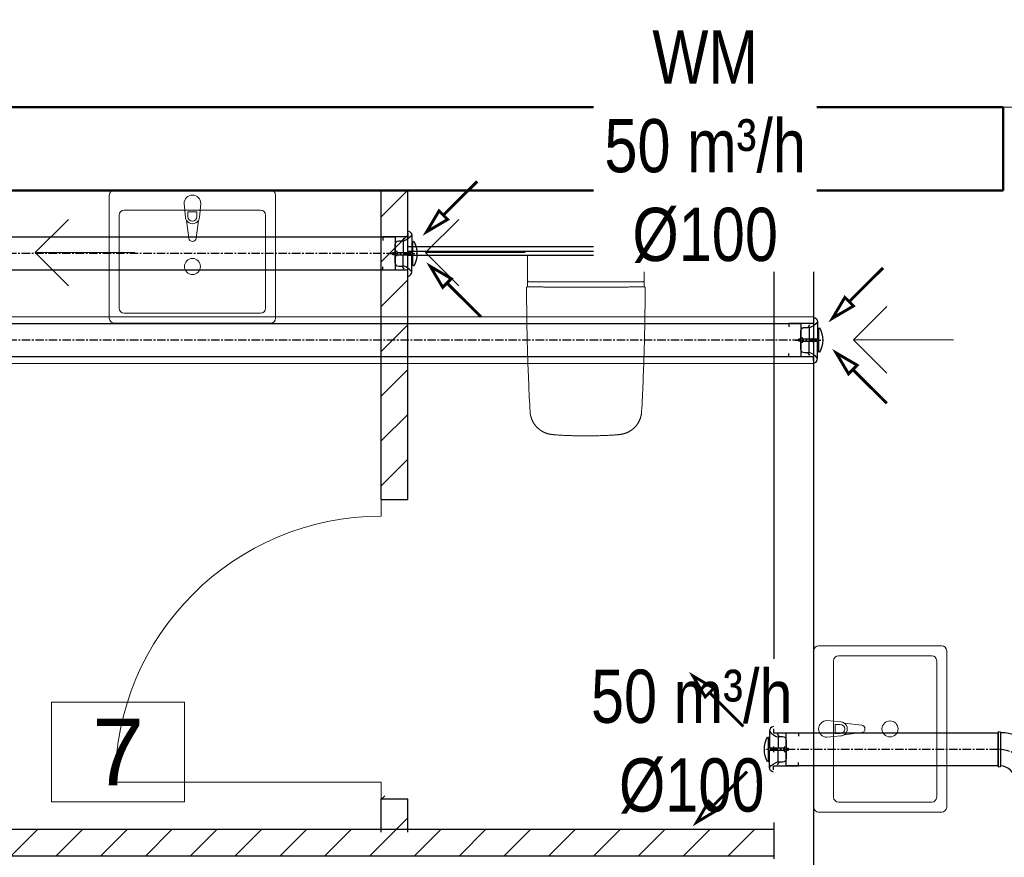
# Model space of a CAD drawing. Header units: millimetres. Extents: x 168402 to 202341, y 205146 to 229271.
# Tile 6 of 56: x 174425 to 174721, y 206334 to 206585. Entities that reach past the tile are written whole.
import ezdxf
from ezdxf.enums import TextEntityAlignment as Align
from ezdxf.lldxf.tags import DXFTag

# ---------------------------------------------------------------- set-up
doc = ezdxf.new("R2010")
doc.units = ezdxf.units.MM
doc.linetypes.add('CENTER', pattern=[10.16, 6.35, -1.27, 1.27, -1.27])
doc.layers.get('0').update_dxf_attribs({"lineweight": 0})
for name, color, linetype, lineweight in [('IS_nawiew', 92, 'Continuous', 30), ('kreskowanie', 9, 'Continuous', 5), ('linia - gruba - projektowana', 170, 'Continuous', 50), ('LINIA CIENKA', 7, 'Continuous', 13), ('LINIA GRUBA', 7, 'Continuous', 30), ('OPISY', 251, 'Continuous', 9), ('WOD-KAN', 170, 'Continuous', 9), ('ŚCIANA G-K', 124, 'Continuous', 25)]:
    doc.layers.add(name, color=color, linetype=linetype, lineweight=lineweight)
for name, color, linetype in [('WEN_NAW1_ATRYBUT', 6, 'Continuous'), ('WEN_NAW1_OSIE', 250, 'CENTER'), ('WEN_NAW1_ZLICZAC', 150, 'Continuous'), ('WEN_WYW_ATRYBUT', 6, 'Continuous'), ('WEN_WYW_OSIE', 252, 'CENTER'), ('WEN_WYW_ZLICZAC', 1, 'Continuous')]:
    doc.layers.add(name, color=color, linetype=linetype)
doc.styles.add('simplex', font='arial.ttf')
doc.styles.add('STYL_WENTYLE', font='arial.ttf', dxfattribs={"width": 0.8})
tags = doc.linetypes.add('DASH', pattern=[15, 10, -5]).pattern_tags.tags
tags[6:7] = [DXFTag(74, 4), DXFTag(75, 0), DXFTag(340, '0'), DXFTag(46, 0.0), DXFTag(50, 0.0), DXFTag(44, 0.0), DXFTag(45, 0.0)]
tags[4:5] = [DXFTag(74, 4), DXFTag(75, 0), DXFTag(340, '0'), DXFTag(46, 0.0), DXFTag(50, 0.0), DXFTag(44, 0.0), DXFTag(45, 0.0)]

# ---------------------------------------------------------------- blocks, each defined once
blk = doc.blocks.new('KURML-100-C_11')
at = {"ltscale": 4}
for p, q in [((-3.425, 32.195), (-3.425, -15.6)), ((3.425, 32.195), (3.425, -15.6)), ((-36.99, 13.7), (-3.425, 13.7)), ((36.99, 13.7), (3.425, 13.7)), ((-54.8, -12), (-3.425, -12)), ((54.8, -12), (3.425, -12))]:
    blk.add_line(p, q, dxfattribs=at)
for points in [[(-61.65, 0), (-50, 0), (-50, 75), (-39.73, 75)], [(61.65, 0), (50, 0), (50, 75), (39.73, 75)], [(-6.165, 38.36), (-6.165, 32.195), (6.165, 32.195), (6.165, 38.36)], [(-3.425, 38.36), (-3.425, 44.525), (3.425, 44.525), (3.425, 38.36)]]:
    blk.add_lwpolyline(points, dxfattribs=at)
for points in [[(-46.58, 10.96), (-38.36, 16.44), (-38.36, 27.4, -0.41421356), (-27.4, 38.36), (27.4, 38.36, -0.41421356), (38.36, 27.4), (38.36, 16.44), (46.58, 10.96)], [(-68.5, 0, 0.35032231), (-54.8, -12, 0.1391301), (-36.99, 13.7, 0.1391301)], [(68.5, 0, -0.35032231), (54.8, -12, -0.1391301), (36.99, 13.7, -0.1391301)]]:
    blk.add_lwpolyline(points, format="xyb", dxfattribs=at)
blk.add_lwpolyline([(-34.25, -15.6), (34.25, -15.6), (37.675, -17.81, -0.25454545), (-37.675, -17.81)], format="xyb", close=True, dxfattribs=at)
for p in [(0, 0), (0, -27.4)]:
    blk.add_point(p, dxfattribs=at)
at = {"layer": 'WEN_WYW_OSIE', "ltscale": 4}
for p, q in [((0, 54.8), (0, -27.4)), ((-8.4, 0), (8.4, 0))]:
    blk.add_line(p, q, dxfattribs=at)
at = {"layer": 'WEN_WYW_ATRYBUT', "ltscale": 4, "style": 'STYL_WENTYLE', "width": 0.8, "flags": 8}
blk.add_attdef('WENTYLE', text='', height=50, dxfattribs=at).set_placement((0, 0), align=Align.BOTTOM_LEFT)
blk = doc.blocks.new('SR-100CWYW_2391-6400000011_14')
at = {"ltscale": 4}
blk.add_lwpolyline([(0, -50), (0, 50), (2391.64, 50), (2391.64, -50)], close=True, dxfattribs=at)
for p in [(0, 0), (2391.64, 0)]:
    blk.add_point(p, dxfattribs=at)
at = {"layer": 'WEN_WYW_OSIE', "ltscale": 4}
blk.add_line((0, 0), (2391.64, 0), dxfattribs=at)
at = {"layer": 'WEN_WYW_ATRYBUT', "ltscale": 4, "style": 'STYL_WENTYLE', "width": 0.8, "flags": 8}
blk.add_attdef('WENTYLE', text='', height=50, dxfattribs=at).set_placement((1195.82, 0), align=Align.BOTTOM_LEFT)
at = {"layer": 'WEN_WYW_OSIE', "ltscale": 4, "style": 'STYL_WENTYLE', "width": 0.8, "flags": 8}
blk.add_attdef('FI_KANALU', text='', height=40, dxfattribs=at).set_placement((1195.82, 100), align=Align.MIDDLE_CENTER)
blk = doc.blocks.new('SR-100CWYW_1171-6400013265_14')
at = {"ltscale": 4}
blk.add_lwpolyline([(0, -50), (0, 50), (1171.6, 50), (1171.6, -50)], close=True, dxfattribs=at)
for p in [(0, 0), (1171.6, 0)]:
    blk.add_point(p, dxfattribs=at)
at = {"layer": 'WEN_WYW_OSIE', "ltscale": 4}
blk.add_line((0, 0), (1171.6, 0), dxfattribs=at)
at = {"layer": 'WEN_WYW_ATRYBUT', "ltscale": 4, "style": 'STYL_WENTYLE', "width": 0.8, "flags": 8}
blk.add_attdef('WENTYLE', text='', height=50, dxfattribs=at).set_placement((585.8, 0), align=Align.BOTTOM_LEFT)
at = {"layer": 'WEN_WYW_OSIE', "ltscale": 4, "style": 'STYL_WENTYLE', "width": 0.8, "flags": 8}
blk.add_attdef('FI_KANALU', text='', height=40, dxfattribs=at).set_placement((585.8, 100), align=Align.MIDDLE_CENTER)
blk = doc.blocks.new('B10090CNW1_23')
at = {"ltscale": 4}
for points in [[(-100, -50), (-100, 50, -1), (-93, 50), (-93, -50, -1)], [(-50, -100), (50, -100, 1), (50, -93), (-50, -93, 1)]]:
    blk.add_lwpolyline(points, format="xyb", close=True, dxfattribs=at)
for radius in [143, 43]:
    blk.add_arc((-93, -93), radius, 0, 90, dxfattribs=at)
for p in [(-100, 0), (0, -100)]:
    blk.add_point(p, dxfattribs=at)
at = {"layer": 'WEN_NAW1_OSIE', "ltscale": 4}
blk.add_arc((-100, -100), 100, 0, 90, dxfattribs=at)
at = {"layer": 'WEN_NAW1_ATRYBUT', "ltscale": 4, "style": 'STYL_WENTYLE', "width": 0.8, "flags": 8}
blk.add_attdef('WENTYLE', text='', height=50, dxfattribs=at).set_placement((-50, -100), align=Align.BOTTOM_LEFT)
blk = doc.blocks.new('SR-100CNW1_636-8822093637_14')
at = {"ltscale": 4}
blk.add_lwpolyline([(0, -50), (0, 50), (636.9, 50), (636.9, -50)], close=True, dxfattribs=at)
for p in [(0, 0), (636.9, 0)]:
    blk.add_point(p, dxfattribs=at)
at = {"layer": 'WEN_NAW1_OSIE', "ltscale": 4}
blk.add_line((0, 0), (636.9, 0), dxfattribs=at)
at = {"layer": 'WEN_NAW1_ATRYBUT', "ltscale": 4, "style": 'STYL_WENTYLE', "width": 0.8, "flags": 8}
blk.add_attdef('WENTYLE', text='', height=50, dxfattribs=at).set_placement((318.4, 0), align=Align.BOTTOM_LEFT)
at = {"layer": 'WEN_NAW1_OSIE', "ltscale": 4, "style": 'STYL_WENTYLE', "width": 0.8, "flags": 8}
blk.add_attdef('FI_KANALU', text='', height=40, dxfattribs=at).set_placement((318.4, 100), align=Align.MIDDLE_CENTER)
blk = doc.blocks.new('G$C2A3AD980')
at = {"layer": 'kreskowanie'}
h = blk.add_hatch(dxfattribs=at)
h.set_pattern_fill('ANSI31', color=252, scale=3)
h.set_pattern_definition([(45, (-194529.262, -220674.9365), (-6.7351921, 6.7351921), [])])
h.paths.add_polyline_path([(1262.03, 908), (1289.03, 908), (1289.03, 916), (1262.03, 916)])
h.paths.add_polyline_path([(1521, 908), (1521, 916), (1289.03, 916), (1289.03, 908)])
h.paths.add_polyline_path([(1403, 926), (1403, 916), (1411, 916), (1411, 926)])
h.paths.add_polyline_path([(1403, 1016), (1411, 1016), (1411, 1108.91), (1403, 1108.91)])
at = {"layer": 'linia - gruba - projektowana', "color": 252}
for p, q in [((1265, 1133), (1590, 1133)), ((1290, 1108), (1590, 1108))]:
    blk.add_line(p, q, dxfattribs=at)
blk.add_lwpolyline([(1590, 1108), (1590, 1133)], dxfattribs=at)
at = {"layer": 'LINIA CIENKA', "color": 252}
for p, q in [((1590, 1133), (1595, 1133)), ((1308.97, 1099.3), (1298.97, 1089.3)), ((1426.3, 1099.3), (1416.3, 1089.3)), ((1298.97, 1089.3), (1328.97, 1089.3)), ((1308.97, 1079.3), (1298.97, 1089.3)), ((1416.3, 1089.3), (1446.3, 1089.3)), ((1426.3, 1079.3), (1416.3, 1089.3)), ((1555.03, 1073.09), (1545.03, 1063.09)), ((1411, 1070), (1403, 1070)), ((1545.03, 1063.09), (1575.03, 1063.09)), ((1555.03, 1053.09), (1545.03, 1063.09)), ((1411, 1056), (1403, 1056)), ((1403, 1015.09), (1403, 1010.09)), ((1403, 930.09), (1323, 930.09)), ((1403, 925.09), (1403, 930.09))]:
    blk.add_line(p, q, dxfattribs=at)
at = {"layer": 'LINIA CIENKA', "color": 252, "linetype": 'DASH'}
for p, q in [((1533, 1070), (1263, 1070)), ((1533, 1056), (1263, 1056))]:
    blk.add_line(p, q, dxfattribs=at)
at = {"layer": 'LINIA CIENKA', "color": 252}
blk.add_arc((1403, 930.09), 80, 90, 180, dxfattribs=at)
at = {"layer": 'LINIA GRUBA', "color": 252}
for p, q in [((1403, 1015.09), (1403, 1108.09)), ((1411, 1015.09), (1411, 1108)), ((1521, 1108), (1521, 907.09)), ((1533, 1108), (1533, 748)), ((1403, 1015.09), (1411, 1015.09)), ((1403, 915.09), (1403, 925.09)), ((1403, 925.09), (1411, 925.09)), ((1411, 915.09), (1411, 925.09)), ((1263, 916), (1521, 916)), ((1263, 908), (1521, 908))]:
    blk.add_line(p, q, dxfattribs=at)
at = {"layer": 'OPISY', "color": 252}
blk.add_lwpolyline([(1303.9, 954.18), (1303.9, 924.18), (1343.9, 924.18), (1343.9, 954.18)], close=True, dxfattribs=at)
at = {"layer": 'WOD-KAN', "color": 3, "linetype": 'Continuous', "lineweight": 13}
for p, q in [((1369.76, 1108.09), (1322.76, 1108.09)), ((1321.26, 1106.59), (1321.26, 1069.59)), ((1344.16, 1099.9), (1343.76, 1104.09)), ((1348.76, 1104.09), (1348.36, 1099.9)), ((1371.26, 1069.59), (1371.26, 1106.59)), ((1366.76, 1102.09), (1325.76, 1102.09)), ((1344.9, 1101.6), (1344.9, 1100.11)), ((1347.62, 1101.6), (1344.9, 1101.6)), ((1347.62, 1100.11), (1347.62, 1101.6)), ((1324.26, 1100.59), (1324.26, 1072.59)), ((1345.15, 1093.65), (1344.48, 1098.94)), ((1348.03, 1098.94), (1347.37, 1093.65)), ((1368.26, 1072.59), (1368.26, 1100.59)), ((1325.76, 1071.09), (1366.76, 1071.09)), ((1322.76, 1068.09), (1369.76, 1068.09)), ((1571.5, 971.14), (1534.5, 971.14)), ((1533, 969.64), (1533, 922.64)), ((1568.5, 968.14), (1540.5, 968.14)), ((1573, 922.64), (1573, 969.64)), ((1539, 966.64), (1539, 925.64)), ((1570, 925.64), (1570, 966.64)), ((1537, 948.64), (1541.2, 948.24)), ((1540.98, 947.5), (1539.49, 947.5)), ((1539.49, 947.5), (1539.49, 944.78)), ((1542.15, 947.91), (1547.44, 947.25)), ((1539.49, 944.78), (1540.98, 944.78)), ((1547.44, 945.03), (1542.15, 944.36)), ((1541.2, 944.04), (1537, 943.64)), ((1540.5, 924.14), (1568.5, 924.14)), ((1534.5, 921.14), (1571.5, 921.14))]:
    blk.add_line(p, q, dxfattribs=at)
at = {"layer": 'WOD-KAN', "color": 3}
for p, q in [((1447.02, 1087), (1447.01, 1085.48)), ((1447.03, 1088.52), (1447.02, 1087)), ((1447.08, 1088.52), (1447.03, 1088.52)), ((1447.77, 1088.52), (1447.07, 1088.52)), ((1447.17, 1088.52), (1447.08, 1088.52)), ((1447.38, 1088.52), (1447.17, 1088.52)), ((1447.54, 1088.52), (1447.38, 1088.52)), ((1447.63, 1088.52), (1447.54, 1088.52)), ((1449.68, 1088.52), (1447.77, 1088.52)), ((1481.28, 1088.52), (1449.68, 1088.52)), ((1481.99, 1088.52), (1481.28, 1088.52)), ((1481.43, 1088.52), (1482.02, 1088.52)), ((1482.02, 1088.52), (1482.04, 1087)), ((1482.04, 1087), (1482.04, 1085.48)), ((1447.01, 1085.48), (1447, 1083.96)), ((1447, 1083.96), (1447, 1082.44)), ((1482.04, 1085.48), (1482.05, 1083.96)), ((1482.05, 1083.96), (1482.05, 1082.44)), ((1447, 1082.44), (1447, 1080.92)), ((1447, 1080.81), (1447, 1080.91)), ((1447, 1080.91), (1447, 1080.87)), ((1447, 1080.87), (1447.01, 1080.84)), ((1447, 1080.7), (1447, 1080.81)), ((1447, 1080.46), (1447, 1080.7)), ((1447, 1080.33), (1447, 1080.46)), ((1447.01, 1080.84), (1447.02, 1080.8)), ((1447.02, 1080.8), (1447.04, 1080.77)), ((1447.04, 1080.77), (1447.06, 1080.73)), ((1447.06, 1080.73), (1447.09, 1080.7)), ((1447.09, 1080.7), (1447.12, 1080.67)), ((1447.12, 1080.67), (1447.15, 1080.64)), ((1447.15, 1080.64), (1447.19, 1080.62)), ((1447.19, 1080.62), (1447.24, 1080.6)), ((1447.24, 1080.6), (1447.28, 1080.58)), ((1447.28, 1080.58), (1447.33, 1080.56)), ((1447.33, 1080.56), (1447.38, 1080.54)), ((1447.38, 1080.54), (1447.43, 1080.53)), ((1447.43, 1080.53), (1447.49, 1080.52)), ((1447.49, 1080.52), (1447.54, 1080.52)), ((1447.54, 1080.52), (1447.6, 1080.52)), ((1447.6, 1080.52), (1464.53, 1080.52)), ((1464.53, 1080.52), (1481.45, 1080.52)), ((1481.45, 1080.52), (1481.51, 1080.52)), ((1481.51, 1080.52), (1481.56, 1080.52)), ((1481.56, 1080.52), (1481.62, 1080.53)), ((1481.62, 1080.53), (1481.67, 1080.54)), ((1481.67, 1080.54), (1481.72, 1080.56)), ((1481.72, 1080.56), (1481.77, 1080.58)), ((1481.77, 1080.58), (1481.82, 1080.6)), ((1481.82, 1080.6), (1481.86, 1080.62)), ((1481.86, 1080.62), (1481.9, 1080.64)), ((1481.9, 1080.64), (1481.93, 1080.67)), ((1481.93, 1080.67), (1481.96, 1080.7)), ((1481.96, 1080.7), (1481.99, 1080.73)), ((1481.99, 1080.73), (1482.01, 1080.77)), ((1482.01, 1080.77), (1482.03, 1080.8)), ((1482.03, 1080.8), (1482.04, 1080.84)), ((1482.04, 1080.84), (1482.05, 1080.87)), ((1482.05, 1082.44), (1482.05, 1080.92)), ((1482.05, 1080.87), (1482.05, 1080.91)), ((1482.05, 1080.91), (1482.05, 1080.81)), ((1482.05, 1080.81), (1482.05, 1080.7)), ((1482.05, 1080.7), (1482.05, 1080.46)), ((1482.05, 1080.46), (1482.05, 1080.33)), ((1446.72, 1078.67), (1446.71, 1078.56)), ((1446.71, 1078.56), (1446.71, 1078.45)), ((1446.71, 1078.45), (1446.71, 1078.32)), ((1446.71, 1078.32), (1446.71, 1078.2)), ((1446.71, 1078.2), (1446.71, 1078.07)), ((1446.71, 1078.07), (1446.71, 1077.84)), ((1446.71, 1077.84), (1446.71, 1077.61)), ((1446.71, 1077.61), (1446.71, 1077.39)), ((1446.73, 1078.88), (1446.72, 1078.85)), ((1446.72, 1078.85), (1446.72, 1078.76)), ((1446.72, 1078.76), (1446.72, 1078.67)), ((1446.74, 1078.91), (1446.73, 1078.88)), ((1446.75, 1078.94), (1446.74, 1078.91)), ((1446.77, 1078.96), (1446.75, 1078.94)), ((1446.78, 1078.98), (1446.77, 1078.96)), ((1446.8, 1079), (1446.78, 1078.98)), ((1446.83, 1079.02), (1446.8, 1079)), ((1446.84, 1079.03), (1446.83, 1079.02)), ((1446.85, 1079.03), (1446.84, 1079.03)), ((1446.86, 1079.04), (1446.85, 1079.03)), ((1446.87, 1079.04), (1446.86, 1079.04)), ((1446.88, 1079.04), (1446.87, 1079.04)), ((1446.89, 1079.05), (1446.88, 1079.04)), ((1446.9, 1079.05), (1446.89, 1079.05)), ((1446.91, 1079.06), (1446.9, 1079.05)), ((1446.92, 1079.06), (1446.91, 1079.06)), ((1446.94, 1079.06), (1446.92, 1079.06)), ((1446.95, 1079.06), (1446.94, 1079.06)), ((1446.96, 1079.07), (1446.95, 1079.06)), ((1446.97, 1079.07), (1446.96, 1079.07)), ((1446.98, 1079.07), (1446.97, 1079.07)), ((1447, 1079.07), (1446.98, 1079.07)), ((1447, 1080.21), (1447, 1080.33)), ((1447, 1080.08), (1447, 1080.21)), ((1447, 1079.07), (1447, 1080.08)), ((1447.01, 1079.07), (1447, 1079.07)), ((1447.02, 1079.07), (1447.01, 1079.07)), ((1447.04, 1079.07), (1447.02, 1079.07)), ((1447.05, 1079.07), (1447.04, 1079.07)), ((1447.61, 1079.07), (1447.05, 1079.07)), ((1447.85, 1079.07), (1447.61, 1079.07)), ((1448.08, 1079.07), (1447.85, 1079.07)), ((1448.32, 1079.07), (1448.08, 1079.07)), ((1448.55, 1079.06), (1448.32, 1079.07)), ((1448.78, 1079.06), (1448.55, 1079.06)), ((1449.01, 1079.05), (1448.78, 1079.06)), ((1449.24, 1079.05), (1449.01, 1079.05)), ((1449.48, 1079.04), (1449.24, 1079.05)), ((1449.71, 1079.04), (1449.48, 1079.04)), ((1449.94, 1079.03), (1449.71, 1079.04)), ((1450.17, 1079.02), (1449.94, 1079.03)), ((1450.4, 1079.01), (1450.17, 1079.02)), ((1450.63, 1079.01), (1450.4, 1079.01)), ((1451.09, 1078.99), (1450.63, 1079.01)), ((1451.32, 1078.98), (1451.09, 1078.99)), ((1451.55, 1078.98), (1451.32, 1078.98)), ((1451.78, 1078.97), (1451.55, 1078.98)), ((1452.01, 1078.96), (1451.78, 1078.97)), ((1452.24, 1078.95), (1452.01, 1078.96)), ((1452.47, 1078.95), (1452.24, 1078.95)), ((1452.71, 1078.94), (1452.47, 1078.95)), ((1452.94, 1078.94), (1452.71, 1078.94)), ((1453.17, 1078.93), (1452.94, 1078.94)), ((1453.4, 1078.93), (1453.17, 1078.93)), ((1453.63, 1078.93), (1453.4, 1078.93)), ((1453.87, 1078.92), (1453.63, 1078.93)), ((1454.1, 1078.92), (1453.87, 1078.92)), ((1454.13, 1078.92), (1454.1, 1078.92)), ((1454.16, 1078.92), (1454.13, 1078.92)), ((1454.19, 1078.92), (1454.16, 1078.92)), ((1454.22, 1078.92), (1454.19, 1078.92)), ((1454.25, 1078.92), (1454.22, 1078.92)), ((1454.27, 1078.92), (1454.25, 1078.92)), ((1454.3, 1078.92), (1454.27, 1078.92)), ((1474.95, 1078.92), (1454.3, 1078.92)), ((1474.78, 1078.92), (1474.75, 1078.92)), ((1474.81, 1078.92), (1474.78, 1078.92)), ((1474.84, 1078.92), (1474.81, 1078.92)), ((1474.86, 1078.92), (1474.84, 1078.92)), ((1474.89, 1078.92), (1474.86, 1078.92)), ((1474.92, 1078.92), (1474.89, 1078.92)), ((1474.95, 1078.92), (1474.92, 1078.92)), ((1475.18, 1078.92), (1474.95, 1078.92)), ((1475.42, 1078.93), (1475.18, 1078.92)), ((1475.65, 1078.93), (1475.42, 1078.93)), ((1475.88, 1078.93), (1475.65, 1078.93)), ((1476.12, 1078.94), (1475.88, 1078.93)), ((1476.35, 1078.94), (1476.12, 1078.94)), ((1476.58, 1078.95), (1476.35, 1078.94)), ((1476.81, 1078.95), (1476.58, 1078.95)), ((1477.04, 1078.96), (1476.81, 1078.95)), ((1477.27, 1078.97), (1477.04, 1078.96)), ((1477.5, 1078.98), (1477.27, 1078.97)), ((1477.73, 1078.98), (1477.5, 1078.98)), ((1477.96, 1078.99), (1477.73, 1078.98)), ((1478.42, 1079.01), (1477.96, 1078.99)), ((1478.65, 1079.01), (1478.42, 1079.01)), ((1478.88, 1079.02), (1478.65, 1079.01)), ((1479.11, 1079.03), (1478.88, 1079.02)), ((1479.34, 1079.04), (1479.11, 1079.03)), ((1479.58, 1079.04), (1479.34, 1079.04)), ((1479.81, 1079.05), (1479.58, 1079.04)), ((1480.04, 1079.05), (1479.81, 1079.05)), ((1480.27, 1079.06), (1480.04, 1079.05)), ((1480.5, 1079.06), (1480.27, 1079.06)), ((1480.74, 1079.07), (1480.5, 1079.06)), ((1480.97, 1079.07), (1480.74, 1079.07)), ((1481.2, 1079.07), (1480.97, 1079.07)), ((1481.44, 1079.07), (1481.2, 1079.07)), ((1482, 1079.07), (1481.44, 1079.07)), ((1482.02, 1079.07), (1482, 1079.07)), ((1482.03, 1079.07), (1482.02, 1079.07)), ((1482.04, 1079.07), (1482.03, 1079.07)), ((1482.06, 1079.07), (1482.04, 1079.07)), ((1482.05, 1080.33), (1482.05, 1080.21)), ((1482.05, 1080.21), (1482.05, 1080.08)), ((1482.05, 1080.08), (1482.05, 1079.07)), ((1482.07, 1079.07), (1482.06, 1079.07)), ((1482.08, 1079.07), (1482.07, 1079.07)), ((1482.09, 1079.07), (1482.08, 1079.07)), ((1482.1, 1079.06), (1482.09, 1079.07)), ((1482.11, 1079.06), (1482.1, 1079.06)), ((1482.13, 1079.06), (1482.11, 1079.06)), ((1482.14, 1079.06), (1482.13, 1079.06)), ((1482.15, 1079.05), (1482.14, 1079.06)), ((1482.16, 1079.05), (1482.15, 1079.05)), ((1482.18, 1079.04), (1482.16, 1079.05)), ((1482.19, 1079.04), (1482.18, 1079.04)), ((1482.2, 1079.04), (1482.19, 1079.04)), ((1482.21, 1079.03), (1482.2, 1079.04)), ((1482.22, 1079.03), (1482.21, 1079.03)), ((1482.23, 1079.02), (1482.22, 1079.03)), ((1482.25, 1079), (1482.23, 1079.02)), ((1482.27, 1078.98), (1482.25, 1079)), ((1482.29, 1078.96), (1482.27, 1078.98)), ((1482.3, 1078.94), (1482.29, 1078.96)), ((1482.31, 1078.91), (1482.3, 1078.94)), ((1482.32, 1078.88), (1482.31, 1078.91)), ((1482.33, 1078.85), (1482.32, 1078.88)), ((1482.33, 1078.76), (1482.33, 1078.85)), ((1482.34, 1078.67), (1482.33, 1078.76)), ((1482.34, 1078.56), (1482.34, 1078.67)), ((1482.34, 1078.45), (1482.34, 1078.56)), ((1482.34, 1078.32), (1482.34, 1078.45)), ((1482.35, 1078.2), (1482.34, 1078.32)), ((1482.34, 1077.84), (1482.35, 1078.07)), ((1482.34, 1077.61), (1482.34, 1077.84)), ((1482.34, 1077.39), (1482.34, 1077.61)), ((1482.35, 1078.07), (1482.35, 1078.2)), ((1446.71, 1077.39), (1446.71, 1077.16)), ((1446.71, 1077.16), (1446.71, 1076.93)), ((1446.71, 1076.93), (1446.71, 1076.7)), ((1446.71, 1076.7), (1446.71, 1076.47)), ((1446.71, 1076.47), (1446.71, 1076.24)), ((1446.71, 1076.24), (1446.72, 1075.16)), ((1446.72, 1075.16), (1446.73, 1074.07)), ((1482.32, 1074.07), (1482.33, 1075.16)), ((1482.33, 1075.16), (1482.34, 1076.24)), ((1482.34, 1077.16), (1482.34, 1077.39)), ((1482.34, 1076.93), (1482.34, 1077.16)), ((1482.34, 1076.7), (1482.34, 1076.93)), ((1482.34, 1076.47), (1482.34, 1076.7)), ((1482.34, 1076.24), (1482.34, 1076.47)), ((1446.73, 1074.07), (1446.74, 1072.99)), ((1446.74, 1072.99), (1446.75, 1071.9)), ((1446.75, 1071.9), (1446.76, 1070.81)), ((1482.29, 1070.81), (1482.3, 1071.9)), ((1482.3, 1071.9), (1482.31, 1072.99)), ((1482.31, 1072.99), (1482.32, 1074.07)), ((1446.76, 1070.81), (1446.78, 1069.73)), ((1446.78, 1069.73), (1446.8, 1068.64)), ((1446.8, 1068.64), (1446.81, 1067.55)), ((1482.24, 1067.55), (1482.26, 1068.64)), ((1482.26, 1068.64), (1482.27, 1069.73)), ((1482.27, 1069.73), (1482.29, 1070.81)), ((1446.81, 1067.55), (1446.83, 1066.47)), ((1446.83, 1066.47), (1446.86, 1065.38)), ((1482.2, 1065.38), (1482.22, 1066.47)), ((1482.22, 1066.47), (1482.24, 1067.55)), ((1446.86, 1065.38), (1446.88, 1064.3)), ((1446.88, 1064.3), (1446.9, 1063.21)), ((1446.9, 1063.21), (1446.93, 1062.12)), ((1482.12, 1062.12), (1482.15, 1063.21)), ((1482.15, 1063.21), (1482.17, 1064.3)), ((1482.17, 1064.3), (1482.2, 1065.38)), ((1446.93, 1062.12), (1446.96, 1061.04)), ((1446.96, 1061.04), (1446.99, 1059.95)), ((1446.99, 1059.95), (1447.02, 1058.87)), ((1482.03, 1058.87), (1482.06, 1059.95)), ((1482.06, 1059.95), (1482.09, 1061.04)), ((1482.09, 1061.04), (1482.12, 1062.12)), ((1447.02, 1058.87), (1447.06, 1057.78)), ((1447.06, 1057.78), (1447.09, 1056.7)), ((1447.09, 1056.7), (1447.13, 1055.61)), ((1481.93, 1055.61), (1481.96, 1056.7)), ((1481.96, 1056.7), (1482, 1057.78)), ((1482, 1057.78), (1482.03, 1058.87)), ((1447.13, 1055.61), (1447.17, 1054.52)), ((1447.17, 1054.52), (1447.21, 1053.44)), ((1481.85, 1053.44), (1481.89, 1054.52)), ((1481.89, 1054.52), (1481.93, 1055.61)), ((1447.21, 1053.44), (1447.25, 1052.35)), ((1447.25, 1052.35), (1447.29, 1051.27)), ((1447.29, 1051.27), (1447.34, 1050.18)), ((1481.72, 1050.18), (1481.76, 1051.27)), ((1481.76, 1051.27), (1481.8, 1052.35)), ((1481.8, 1052.35), (1481.85, 1053.44)), ((1447.34, 1050.18), (1447.38, 1049.1)), ((1447.38, 1049.1), (1447.43, 1048.01)), ((1447.43, 1048.01), (1447.48, 1046.93)), ((1481.57, 1046.93), (1481.62, 1048.01)), ((1481.62, 1048.01), (1481.67, 1049.1)), ((1481.67, 1049.1), (1481.72, 1050.18)), ((1447.48, 1046.93), (1447.53, 1045.84)), ((1447.53, 1045.84), (1447.59, 1044.76)), ((1481.46, 1044.76), (1481.52, 1045.84)), ((1481.52, 1045.84), (1481.57, 1046.93)), ((1447.59, 1044.76), (1447.64, 1043.67)), ((1447.64, 1043.67), (1447.7, 1042.59)), ((1447.7, 1042.59), (1447.76, 1041.5)), ((1481.29, 1041.5), (1481.35, 1042.59)), ((1481.35, 1042.59), (1481.41, 1043.67)), ((1481.41, 1043.67), (1481.46, 1044.76)), ((1447.76, 1041.43), (1447.76, 1041.5)), ((1447.77, 1041.36), (1447.76, 1041.43)), ((1447.77, 1041.29), (1447.77, 1041.36)), ((1447.78, 1041.22), (1447.77, 1041.29)), ((1447.79, 1041.14), (1447.78, 1041.22)), ((1447.79, 1041.07), (1447.79, 1041.14)), ((1447.8, 1041), (1447.79, 1041.07)), ((1447.81, 1040.93), (1447.8, 1041)), ((1447.82, 1040.85), (1447.81, 1040.93)), ((1447.83, 1040.78), (1447.82, 1040.85)), ((1447.85, 1040.71), (1447.83, 1040.78)), ((1447.86, 1040.64), (1447.85, 1040.71)), ((1447.87, 1040.56), (1447.86, 1040.64)), ((1447.89, 1040.49), (1447.87, 1040.56)), ((1447.9, 1040.42), (1447.89, 1040.49)), ((1447.92, 1040.34), (1447.9, 1040.42)), ((1447.93, 1040.27), (1447.92, 1040.34)), ((1447.95, 1040.2), (1447.93, 1040.27)), ((1447.97, 1040.12), (1447.95, 1040.2)), ((1447.99, 1040.05), (1447.97, 1040.12)), ((1448.01, 1039.98), (1447.99, 1040.05)), ((1448.03, 1039.9), (1448.01, 1039.98)), ((1448.05, 1039.83), (1448.03, 1039.9)), ((1448.07, 1039.76), (1448.05, 1039.83)), ((1448.09, 1039.68), (1448.07, 1039.76)), ((1448.12, 1039.61), (1448.09, 1039.68)), ((1448.14, 1039.54), (1448.12, 1039.61)), ((1448.17, 1039.47), (1448.14, 1039.54)), ((1448.19, 1039.39), (1448.17, 1039.47)), ((1448.22, 1039.32), (1448.19, 1039.39)), ((1448.25, 1039.25), (1448.22, 1039.32)), ((1448.28, 1039.18), (1448.25, 1039.25)), ((1448.31, 1039.1), (1448.28, 1039.18)), ((1448.34, 1039.03), (1448.31, 1039.1)), ((1448.37, 1038.96), (1448.34, 1039.03)), ((1448.4, 1038.89), (1448.37, 1038.96)), ((1480.65, 1038.89), (1480.69, 1038.96)), ((1480.69, 1038.96), (1480.72, 1039.03)), ((1480.72, 1039.03), (1480.75, 1039.1)), ((1480.75, 1039.1), (1480.78, 1039.18)), ((1480.78, 1039.18), (1480.8, 1039.25)), ((1480.8, 1039.25), (1480.83, 1039.32)), ((1480.83, 1039.32), (1480.86, 1039.39)), ((1480.86, 1039.39), (1480.89, 1039.47)), ((1480.89, 1039.47), (1480.91, 1039.54)), ((1480.91, 1039.54), (1480.94, 1039.61)), ((1480.94, 1039.61), (1480.96, 1039.68)), ((1480.96, 1039.68), (1480.98, 1039.76)), ((1480.98, 1039.76), (1481, 1039.83)), ((1481, 1039.83), (1481.03, 1039.9)), ((1481.03, 1039.9), (1481.05, 1039.98)), ((1481.05, 1039.98), (1481.07, 1040.05)), ((1481.07, 1040.05), (1481.08, 1040.12)), ((1481.08, 1040.12), (1481.1, 1040.2)), ((1481.1, 1040.2), (1481.12, 1040.27)), ((1481.12, 1040.27), (1481.14, 1040.34)), ((1481.14, 1040.34), (1481.15, 1040.42)), ((1481.15, 1040.42), (1481.17, 1040.49)), ((1481.17, 1040.49), (1481.18, 1040.56)), ((1481.18, 1040.56), (1481.19, 1040.64)), ((1481.19, 1040.64), (1481.21, 1040.71)), ((1481.21, 1040.71), (1481.22, 1040.78)), ((1481.22, 1040.78), (1481.23, 1040.85)), ((1481.23, 1040.85), (1481.24, 1040.93)), ((1481.24, 1040.93), (1481.25, 1041)), ((1481.25, 1041), (1481.26, 1041.07)), ((1481.26, 1041.07), (1481.27, 1041.14)), ((1481.27, 1041.22), (1481.28, 1041.29)), ((1481.27, 1041.14), (1481.27, 1041.22)), ((1481.28, 1041.36), (1481.29, 1041.43)), ((1481.28, 1041.29), (1481.28, 1041.36)), ((1481.29, 1041.43), (1481.29, 1041.5)), ((1448.43, 1038.82), (1448.4, 1038.89)), ((1448.47, 1038.75), (1448.43, 1038.82)), ((1448.5, 1038.68), (1448.47, 1038.75)), ((1448.53, 1038.61), (1448.5, 1038.68)), ((1448.57, 1038.54), (1448.53, 1038.61)), ((1448.61, 1038.47), (1448.57, 1038.54)), ((1448.65, 1038.4), (1448.61, 1038.47)), ((1448.68, 1038.33), (1448.65, 1038.4)), ((1448.72, 1038.26), (1448.68, 1038.33)), ((1448.76, 1038.19), (1448.72, 1038.26)), ((1448.8, 1038.12), (1448.76, 1038.19)), ((1448.85, 1038.05), (1448.8, 1038.12)), ((1448.89, 1037.99), (1448.85, 1038.05)), ((1448.93, 1037.92), (1448.89, 1037.99)), ((1448.97, 1037.85), (1448.93, 1037.92)), ((1449.02, 1037.79), (1448.97, 1037.85)), ((1449.06, 1037.72), (1449.02, 1037.79)), ((1449.11, 1037.66), (1449.06, 1037.72)), ((1449.16, 1037.59), (1449.11, 1037.66)), ((1449.21, 1037.53), (1449.16, 1037.59)), ((1449.25, 1037.46), (1449.21, 1037.53)), ((1449.3, 1037.4), (1449.25, 1037.46)), ((1449.35, 1037.34), (1449.3, 1037.4)), ((1449.4, 1037.28), (1449.35, 1037.34)), ((1449.45, 1037.21), (1449.4, 1037.28)), ((1449.51, 1037.15), (1449.45, 1037.21)), ((1449.56, 1037.09), (1449.51, 1037.15)), ((1449.61, 1037.03), (1449.56, 1037.09)), ((1449.67, 1036.97), (1449.61, 1037.03)), ((1449.72, 1036.91), (1449.67, 1036.97)), ((1449.78, 1036.86), (1449.72, 1036.91)), ((1449.83, 1036.8), (1449.78, 1036.86)), ((1449.89, 1036.74), (1449.83, 1036.8)), ((1449.94, 1036.68), (1449.89, 1036.74)), ((1450, 1036.63), (1449.94, 1036.68)), ((1450.06, 1036.57), (1450, 1036.63)), ((1450.12, 1036.52), (1450.06, 1036.57)), ((1450.18, 1036.47), (1450.12, 1036.52)), ((1450.24, 1036.41), (1450.18, 1036.47)), ((1450.3, 1036.36), (1450.24, 1036.41)), ((1450.36, 1036.31), (1450.3, 1036.36)), ((1450.42, 1036.26), (1450.36, 1036.31)), ((1450.48, 1036.21), (1450.42, 1036.26)), ((1450.55, 1036.16), (1450.48, 1036.21)), ((1450.61, 1036.11), (1450.55, 1036.16)), ((1450.67, 1036.06), (1450.61, 1036.11)), ((1450.74, 1036.02), (1450.67, 1036.06)), ((1450.8, 1035.97), (1450.74, 1036.02)), ((1478.25, 1035.97), (1478.32, 1036.02)), ((1478.32, 1036.02), (1478.38, 1036.06)), ((1478.38, 1036.06), (1478.44, 1036.11)), ((1478.44, 1036.11), (1478.51, 1036.16)), ((1478.51, 1036.16), (1478.57, 1036.21)), ((1478.57, 1036.21), (1478.63, 1036.26)), ((1478.63, 1036.26), (1478.69, 1036.31)), ((1478.69, 1036.31), (1478.75, 1036.36)), ((1478.75, 1036.36), (1478.81, 1036.41)), ((1478.81, 1036.41), (1478.87, 1036.47)), ((1478.87, 1036.47), (1478.93, 1036.52)), ((1478.93, 1036.52), (1478.99, 1036.57)), ((1478.99, 1036.57), (1479.05, 1036.63)), ((1479.05, 1036.63), (1479.11, 1036.68)), ((1479.11, 1036.68), (1479.16, 1036.74)), ((1479.16, 1036.74), (1479.22, 1036.8)), ((1479.22, 1036.8), (1479.28, 1036.86)), ((1479.28, 1036.86), (1479.33, 1036.91)), ((1479.33, 1036.91), (1479.39, 1036.97)), ((1479.39, 1036.97), (1479.44, 1037.03)), ((1479.44, 1037.03), (1479.49, 1037.09)), ((1479.49, 1037.09), (1479.55, 1037.15)), ((1479.55, 1037.15), (1479.6, 1037.21)), ((1479.6, 1037.21), (1479.65, 1037.28)), ((1479.65, 1037.28), (1479.7, 1037.34)), ((1479.7, 1037.34), (1479.75, 1037.4)), ((1479.75, 1037.4), (1479.8, 1037.46)), ((1479.8, 1037.46), (1479.85, 1037.53)), ((1479.85, 1037.53), (1479.89, 1037.59)), ((1479.89, 1037.59), (1479.94, 1037.66)), ((1479.94, 1037.66), (1479.99, 1037.72)), ((1479.99, 1037.72), (1480.03, 1037.79)), ((1480.03, 1037.79), (1480.08, 1037.85)), ((1480.08, 1037.85), (1480.12, 1037.92)), ((1480.12, 1037.92), (1480.16, 1037.99)), ((1480.16, 1037.99), (1480.21, 1038.05)), ((1480.21, 1038.05), (1480.25, 1038.12)), ((1480.25, 1038.12), (1480.29, 1038.19)), ((1480.29, 1038.19), (1480.33, 1038.26)), ((1480.33, 1038.26), (1480.37, 1038.33)), ((1480.37, 1038.33), (1480.41, 1038.4)), ((1480.41, 1038.4), (1480.44, 1038.47)), ((1480.44, 1038.47), (1480.48, 1038.54)), ((1480.48, 1038.54), (1480.52, 1038.61)), ((1480.52, 1038.61), (1480.55, 1038.68)), ((1480.55, 1038.68), (1480.59, 1038.75)), ((1480.59, 1038.75), (1480.62, 1038.82)), ((1480.62, 1038.82), (1480.65, 1038.89)), ((1450.86, 1035.92), (1450.8, 1035.97)), ((1450.93, 1035.88), (1450.86, 1035.92)), ((1451, 1035.83), (1450.93, 1035.88)), ((1451.06, 1035.79), (1451, 1035.83)), ((1451.13, 1035.75), (1451.06, 1035.79)), ((1451.19, 1035.71), (1451.13, 1035.75)), ((1451.26, 1035.67), (1451.19, 1035.71)), ((1451.33, 1035.63), (1451.26, 1035.67)), ((1451.4, 1035.59), (1451.33, 1035.63)), ((1451.46, 1035.55), (1451.4, 1035.59)), ((1451.53, 1035.51), (1451.46, 1035.55)), ((1451.6, 1035.47), (1451.53, 1035.51)), ((1451.67, 1035.44), (1451.6, 1035.47)), ((1451.74, 1035.4), (1451.67, 1035.44)), ((1451.81, 1035.37), (1451.74, 1035.4)), ((1451.88, 1035.33), (1451.81, 1035.37)), ((1451.95, 1035.3), (1451.88, 1035.33)), ((1452.02, 1035.27), (1451.95, 1035.3)), ((1452.09, 1035.24), (1452.02, 1035.27)), ((1452.16, 1035.2), (1452.09, 1035.24)), ((1452.23, 1035.18), (1452.16, 1035.2)), ((1452.3, 1035.15), (1452.23, 1035.18)), ((1452.37, 1035.12), (1452.3, 1035.15)), ((1452.44, 1035.09), (1452.37, 1035.12)), ((1452.51, 1035.06), (1452.44, 1035.09)), ((1452.58, 1035.04), (1452.51, 1035.06)), ((1452.65, 1035.01), (1452.58, 1035.04)), ((1452.72, 1034.99), (1452.65, 1035.01)), ((1452.79, 1034.97), (1452.72, 1034.99)), ((1452.86, 1034.94), (1452.79, 1034.97)), ((1452.94, 1034.92), (1452.86, 1034.94)), ((1453.01, 1034.9), (1452.94, 1034.92)), ((1453.08, 1034.88), (1453.01, 1034.9)), ((1453.15, 1034.86), (1453.08, 1034.88)), ((1453.22, 1034.84), (1453.15, 1034.86)), ((1453.29, 1034.82), (1453.22, 1034.84)), ((1453.36, 1034.81), (1453.29, 1034.82)), ((1453.43, 1034.79), (1453.36, 1034.81)), ((1453.5, 1034.77), (1453.43, 1034.79)), ((1453.57, 1034.76), (1453.5, 1034.77)), ((1453.65, 1034.75), (1453.57, 1034.76)), ((1453.72, 1034.73), (1453.65, 1034.75)), ((1453.79, 1034.72), (1453.72, 1034.73)), ((1453.86, 1034.71), (1453.79, 1034.72)), ((1453.95, 1034.69), (1453.86, 1034.71)), ((1454.04, 1034.68), (1453.95, 1034.69)), ((1454.13, 1034.67), (1454.04, 1034.68)), ((1454.22, 1034.65), (1454.13, 1034.67)), ((1454.31, 1034.64), (1454.22, 1034.65)), ((1454.4, 1034.63), (1454.31, 1034.64)), ((1454.49, 1034.62), (1454.4, 1034.63)), ((1454.58, 1034.61), (1454.49, 1034.62)), ((1454.67, 1034.6), (1454.58, 1034.61)), ((1454.76, 1034.59), (1454.67, 1034.6)), ((1454.85, 1034.58), (1454.76, 1034.59)), ((1454.94, 1034.57), (1454.85, 1034.58)), ((1455.03, 1034.56), (1454.94, 1034.57)), ((1455.12, 1034.55), (1455.03, 1034.56)), ((1455.21, 1034.55), (1455.12, 1034.55)), ((1455.3, 1034.54), (1455.21, 1034.55)), ((1455.3, 1034.54), (1455.59, 1034.52)), ((1455.3, 1034.54), (1455.59, 1034.52)), ((1455.59, 1034.52), (1455.88, 1034.5)), ((1455.59, 1034.52), (1455.88, 1034.5)), ((1455.88, 1034.5), (1456.17, 1034.48)), ((1455.88, 1034.5), (1456.17, 1034.48)), ((1456.17, 1034.48), (1456.45, 1034.46)), ((1456.17, 1034.48), (1456.45, 1034.46)), ((1456.45, 1034.46), (1456.74, 1034.45)), ((1456.45, 1034.46), (1456.74, 1034.45)), ((1456.74, 1034.45), (1457.03, 1034.43)), ((1456.74, 1034.45), (1457.03, 1034.43)), ((1457.03, 1034.43), (1457.32, 1034.41)), ((1457.03, 1034.43), (1457.32, 1034.41)), ((1457.32, 1034.41), (1457.61, 1034.4)), ((1457.32, 1034.41), (1457.61, 1034.4)), ((1457.61, 1034.4), (1457.89, 1034.38)), ((1457.61, 1034.4), (1457.89, 1034.38)), ((1457.89, 1034.38), (1458.18, 1034.37)), ((1457.89, 1034.38), (1458.18, 1034.37)), ((1458.18, 1034.37), (1458.47, 1034.35)), ((1458.18, 1034.37), (1458.47, 1034.35)), ((1458.47, 1034.35), (1458.76, 1034.34)), ((1458.47, 1034.35), (1458.76, 1034.34)), ((1458.76, 1034.34), (1459.05, 1034.33)), ((1458.76, 1034.34), (1459.05, 1034.33)), ((1459.05, 1034.33), (1459.34, 1034.32)), ((1459.05, 1034.33), (1459.34, 1034.32)), ((1459.34, 1034.32), (1459.62, 1034.31)), ((1459.34, 1034.32), (1459.62, 1034.31)), ((1459.62, 1034.31), (1459.91, 1034.3)), ((1459.62, 1034.31), (1459.91, 1034.3)), ((1459.91, 1034.3), (1460.2, 1034.29)), ((1459.91, 1034.3), (1460.2, 1034.29)), ((1460.2, 1034.29), (1460.49, 1034.28)), ((1460.2, 1034.29), (1460.49, 1034.28)), ((1460.49, 1034.28), (1460.78, 1034.27)), ((1460.49, 1034.28), (1460.78, 1034.27)), ((1460.78, 1034.27), (1461.07, 1034.26)), ((1460.78, 1034.27), (1461.07, 1034.26)), ((1461.07, 1034.26), (1461.35, 1034.25)), ((1461.07, 1034.26), (1461.35, 1034.25)), ((1461.35, 1034.25), (1461.64, 1034.25)), ((1461.35, 1034.25), (1461.64, 1034.25)), ((1461.64, 1034.25), (1461.93, 1034.24)), ((1461.64, 1034.25), (1461.93, 1034.24)), ((1461.93, 1034.24), (1462.22, 1034.24)), ((1461.93, 1034.24), (1462.22, 1034.24)), ((1462.22, 1034.24), (1462.51, 1034.23)), ((1462.22, 1034.24), (1462.51, 1034.23)), ((1462.51, 1034.23), (1462.8, 1034.23)), ((1462.51, 1034.23), (1462.8, 1034.23)), ((1462.8, 1034.23), (1463.08, 1034.22)), ((1462.8, 1034.23), (1463.08, 1034.22)), ((1463.08, 1034.22), (1463.37, 1034.22)), ((1463.08, 1034.22), (1463.37, 1034.22)), ((1463.37, 1034.22), (1463.66, 1034.22)), ((1463.37, 1034.22), (1463.66, 1034.22)), ((1463.66, 1034.22), (1463.95, 1034.22)), ((1463.66, 1034.22), (1463.95, 1034.22)), ((1463.95, 1034.22), (1464.24, 1034.22)), ((1463.95, 1034.22), (1464.24, 1034.22)), ((1464.24, 1034.22), (1464.53, 1034.22)), ((1464.24, 1034.22), (1464.53, 1034.22)), ((1464.53, 1034.22), (1464.81, 1034.22)), ((1464.53, 1034.22), (1464.81, 1034.22)), ((1464.81, 1034.22), (1465.1, 1034.22)), ((1464.81, 1034.22), (1465.1, 1034.22)), ((1465.1, 1034.22), (1465.39, 1034.22)), ((1465.1, 1034.22), (1465.39, 1034.22)), ((1465.39, 1034.22), (1465.68, 1034.22)), ((1465.39, 1034.22), (1465.68, 1034.22)), ((1465.68, 1034.22), (1465.97, 1034.22)), ((1465.68, 1034.22), (1465.97, 1034.22)), ((1465.97, 1034.22), (1466.26, 1034.23)), ((1465.97, 1034.22), (1466.26, 1034.23)), ((1466.26, 1034.23), (1466.55, 1034.23)), ((1466.26, 1034.23), (1466.55, 1034.23)), ((1466.55, 1034.23), (1466.83, 1034.24)), ((1466.55, 1034.23), (1466.83, 1034.24)), ((1466.83, 1034.24), (1467.12, 1034.24)), ((1466.83, 1034.24), (1467.12, 1034.24)), ((1467.12, 1034.24), (1467.41, 1034.25)), ((1467.12, 1034.24), (1467.41, 1034.25)), ((1467.41, 1034.25), (1467.7, 1034.25)), ((1467.41, 1034.25), (1467.7, 1034.25)), ((1467.7, 1034.25), (1467.99, 1034.26)), ((1467.7, 1034.25), (1467.99, 1034.26)), ((1467.99, 1034.26), (1468.28, 1034.27)), ((1467.99, 1034.26), (1468.28, 1034.27)), ((1468.28, 1034.27), (1468.56, 1034.28)), ((1468.28, 1034.27), (1468.56, 1034.28)), ((1468.56, 1034.28), (1468.85, 1034.29)), ((1468.56, 1034.28), (1468.85, 1034.29)), ((1468.85, 1034.29), (1469.14, 1034.3)), ((1468.85, 1034.29), (1469.14, 1034.3)), ((1469.14, 1034.3), (1469.43, 1034.31)), ((1469.14, 1034.3), (1469.43, 1034.31)), ((1469.43, 1034.31), (1469.72, 1034.32)), ((1469.43, 1034.31), (1469.72, 1034.32)), ((1469.72, 1034.32), (1470.01, 1034.33)), ((1469.72, 1034.32), (1470.01, 1034.33)), ((1470.01, 1034.33), (1470.29, 1034.34)), ((1470.01, 1034.33), (1470.29, 1034.34)), ((1470.29, 1034.34), (1470.58, 1034.35)), ((1470.29, 1034.34), (1470.58, 1034.35)), ((1470.58, 1034.35), (1470.87, 1034.37)), ((1470.58, 1034.35), (1470.87, 1034.37)), ((1470.87, 1034.37), (1471.16, 1034.38)), ((1470.87, 1034.37), (1471.16, 1034.38)), ((1471.16, 1034.38), (1471.45, 1034.4)), ((1471.16, 1034.38), (1471.45, 1034.4)), ((1471.45, 1034.4), (1471.73, 1034.41)), ((1471.45, 1034.4), (1471.73, 1034.41)), ((1471.73, 1034.41), (1472.02, 1034.43)), ((1471.73, 1034.41), (1472.02, 1034.43)), ((1472.02, 1034.43), (1472.31, 1034.45)), ((1472.02, 1034.43), (1472.31, 1034.45)), ((1472.31, 1034.45), (1472.6, 1034.46)), ((1472.31, 1034.45), (1472.6, 1034.46)), ((1472.6, 1034.46), (1472.89, 1034.48)), ((1472.6, 1034.46), (1472.89, 1034.48)), ((1472.89, 1034.48), (1473.17, 1034.5)), ((1472.89, 1034.48), (1473.17, 1034.5)), ((1473.17, 1034.5), (1473.46, 1034.52)), ((1473.17, 1034.5), (1473.46, 1034.52)), ((1473.46, 1034.52), (1473.75, 1034.54)), ((1473.46, 1034.52), (1473.75, 1034.54)), ((1473.75, 1034.54), (1473.84, 1034.55)), ((1473.84, 1034.55), (1473.93, 1034.55)), ((1473.93, 1034.55), (1474.02, 1034.56)), ((1474.02, 1034.56), (1474.11, 1034.57)), ((1474.11, 1034.57), (1474.2, 1034.58)), ((1474.2, 1034.58), (1474.29, 1034.59)), ((1474.29, 1034.59), (1474.38, 1034.6)), ((1474.38, 1034.6), (1474.47, 1034.61)), ((1474.47, 1034.61), (1474.56, 1034.62)), ((1474.56, 1034.62), (1474.65, 1034.63)), ((1474.65, 1034.63), (1474.74, 1034.64)), ((1474.74, 1034.64), (1474.84, 1034.65)), ((1474.84, 1034.65), (1474.93, 1034.67)), ((1474.93, 1034.67), (1475.02, 1034.68)), ((1475.02, 1034.68), (1475.11, 1034.69)), ((1475.11, 1034.69), (1475.2, 1034.71)), ((1475.2, 1034.71), (1475.27, 1034.72)), ((1475.27, 1034.72), (1475.34, 1034.73)), ((1475.34, 1034.73), (1475.41, 1034.75)), ((1475.41, 1034.75), (1475.48, 1034.76)), ((1475.48, 1034.76), (1475.55, 1034.77)), ((1475.55, 1034.77), (1475.62, 1034.79)), ((1475.62, 1034.79), (1475.69, 1034.81)), ((1475.69, 1034.81), (1475.76, 1034.82)), ((1475.76, 1034.82), (1475.83, 1034.84)), ((1475.83, 1034.84), (1475.9, 1034.86)), ((1475.9, 1034.86), (1475.97, 1034.88)), ((1475.97, 1034.88), (1476.05, 1034.9)), ((1476.05, 1034.9), (1476.12, 1034.92)), ((1476.12, 1034.92), (1476.19, 1034.94)), ((1476.19, 1034.94), (1476.26, 1034.97)), ((1476.26, 1034.97), (1476.33, 1034.99)), ((1476.33, 1034.99), (1476.4, 1035.01)), ((1476.4, 1035.01), (1476.47, 1035.04)), ((1476.47, 1035.04), (1476.54, 1035.06)), ((1476.54, 1035.06), (1476.61, 1035.09)), ((1476.61, 1035.09), (1476.68, 1035.12)), ((1476.68, 1035.12), (1476.76, 1035.15)), ((1476.76, 1035.15), (1476.83, 1035.18)), ((1476.83, 1035.18), (1476.9, 1035.2)), ((1476.9, 1035.2), (1476.97, 1035.24)), ((1476.97, 1035.24), (1477.04, 1035.27)), ((1477.04, 1035.27), (1477.11, 1035.3)), ((1477.11, 1035.3), (1477.18, 1035.33)), ((1477.18, 1035.33), (1477.25, 1035.37)), ((1477.25, 1035.37), (1477.31, 1035.4)), ((1477.31, 1035.4), (1477.38, 1035.44)), ((1477.38, 1035.44), (1477.45, 1035.47)), ((1477.45, 1035.47), (1477.52, 1035.51)), ((1477.52, 1035.51), (1477.59, 1035.55)), ((1477.59, 1035.55), (1477.66, 1035.59)), ((1477.66, 1035.59), (1477.72, 1035.63)), ((1477.72, 1035.63), (1477.79, 1035.67)), ((1477.79, 1035.67), (1477.86, 1035.71)), ((1477.86, 1035.71), (1477.92, 1035.75)), ((1477.92, 1035.75), (1477.99, 1035.79)), ((1477.99, 1035.79), (1478.06, 1035.83)), ((1478.06, 1035.83), (1478.12, 1035.88)), ((1478.12, 1035.88), (1478.19, 1035.92)), ((1478.19, 1035.92), (1478.25, 1035.97))]:
    blk.add_line(p, q, dxfattribs=at)
at = {"layer": 'WOD-KAN', "color": 3, "linetype": 'Continuous', "lineweight": 13}
for centre in [(1346.26, 1085.13), (1555.96, 946.14)]:
    blk.add_circle(centre, 2.41, dxfattribs=at)
for centre, radius, start, end in [((1322.76, 1106.59), 1.5, 90, 180), ((1369.76, 1106.59), 1.5, 0, 90), ((1346.26, 1104.09), 2.5, 0, 180), ((1325.76, 1100.59), 1.5, 90, 180), ((1366.76, 1100.59), 1.5, 0, 90), ((1346.26, 1100.09), 2.11, 185.1696, 212.771), ((1346.26, 1100.09), 2.11, 212.771, 327.229), ((1346.26, 1100.11), 1.36, 180, 0), ((1346.26, 1100.09), 2.11, 327.229, 354.8304), ((1346.26, 1093.79), 1.12, 187.1389, 352.8611), ((1325.76, 1072.59), 1.5, 180, 270), ((1366.76, 1072.59), 1.5, 270, 0), ((1322.76, 1069.59), 1.5, 180, 270), ((1369.76, 1069.59), 1.5, 270, 0), ((1534.5, 969.64), 1.5, 90, 180), ((1571.5, 969.64), 1.5, 0, 90), ((1540.5, 966.64), 1.5, 90, 180), ((1568.5, 966.64), 1.5, 0, 90), ((1537, 946.14), 2.5, 90, 270), ((1540.98, 946.14), 1.36, 270, 90), ((1541.01, 946.14), 2.11, 57.229, 84.8304), ((1541.01, 946.14), 2.11, 302.771, 57.229), ((1547.3, 946.14), 1.12, 277.1389, 82.8611), ((1541.01, 946.14), 2.11, 275.1696, 302.771), ((1540.5, 925.64), 1.5, 180, 270), ((1568.5, 925.64), 1.5, 270, 0), ((1534.5, 922.64), 1.5, 180, 270), ((1571.5, 922.64), 1.5, 270, 0)]:
    blk.add_arc(centre, radius, start, end, dxfattribs=at)
at = {"layer": 'ŚCIANA G-K', "color": 252}
blk.add_line((1521, 1091.02), (1411, 1091.02), dxfattribs=at)
at = {"layer": 'ŚCIANA G-K', "color": 252, "ltscale": 1.2}
for p, q in [((1411, 1089.77), (1521, 1089.77)), ((1411, 1088.52), (1521, 1088.52))]:
    blk.add_line(p, q, dxfattribs=at)
at = {"layer": 'OPISY', "color": 252, "insert": (1323.9, 939.18), "char_height": 20, "width": 40, "attachment_point": 5, "style": 'simplex'}
blk.add_mtext('7', dxfattribs=at)

msp = doc.modelspace()

# ---------------------------------------------------------------- block references
at = {"ltscale": 4}
msp.add_blockref('G$C2A3AD980', (173130.7, 205426.17), dxfattribs=at)

# ---------------------------------------------------------------- next in the draw order: linework, layer by layer
at = {"color": 0, "const_width": 0.874}
for points in [[(174562.59, 206536.9), (174552.38, 206526.73), (174551.09, 206528.03), (174547.37, 206521.74), (174553.67, 206525.44), (174552.38, 206526.73)], [(174563.69, 206496.18), (174553.48, 206506.34), (174552.19, 206505.05), (174548.47, 206511.33), (174554.77, 206507.64), (174553.48, 206506.34)], [(174684.59, 206510.9), (174674.38, 206500.73), (174673.09, 206502.02), (174669.37, 206495.74), (174675.67, 206499.43), (174674.38, 206500.73)], [(174685.69, 206470.17), (174675.48, 206480.34), (174674.19, 206479.04), (174670.47, 206485.33), (174676.77, 206481.64), (174675.48, 206480.34)]]:
    msp.add_lwpolyline(points, dxfattribs=at)

# ---------------------------------------------------------------- next in the draw order: block references
at = {"layer": 'WEN_NAW1_ZLICZAC', "ltscale": 4, "xscale": 0.1, "yscale": 0.1, "zscale": 0.1}
msp.add_blockref('B10090CNW1_23', (174729.15, 206366.17), dxfattribs=at)
at = {"layer": 'WEN_WYW_ZLICZAC', "ltscale": 4, "xscale": 0.1, "yscale": 0.1, "zscale": 0.1}
for name, p, rotation in [('SR-100CWYW_1171-6400013265_14', (174537.86, 206515.18), 180.0028857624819), ('KURML-100-C_11', (174541.7, 206515.18), 90), ('KURML-100-C_11', (174663.7, 206489.17), 90), ('SR-100CWYW_2391-6400000011_14', (174659.86, 206489.17), 180)]:
    msp.add_blockref(name, p, dxfattribs=dict(at, rotation=rotation))

# ---------------------------------------------------------------- next in the draw order: texts
at = {"layer": 'IS_nawiew', "color": 0, "insert": (174596.75, 206390.13), "char_height": 16, "attachment_point": 1, "style": 'STYL_WENTYLE', "bg_fill": 3, "box_fill_scale": 1.2, "bg_fill_color": 7, "bg_fill_transparency": 0}
msp.add_mtext('\\pxqc;50 m³/h\\P%%C100', dxfattribs=at)

# ---------------------------------------------------------------- next in the draw order: linework, layer by layer
at = {"color": 0, "const_width": 0.874}
for points in [[(174642.58, 206373.02), (174632.41, 206383.23), (174633.7, 206384.52), (174627.42, 206388.24), (174631.11, 206381.94), (174632.41, 206383.23)], [(174643.68, 206359.47), (174633.51, 206349.25), (174634.8, 206347.96), (174628.52, 206344.24), (174632.21, 206350.54), (174633.51, 206349.25)]]:
    msp.add_lwpolyline(points, dxfattribs=at)

# ---------------------------------------------------------------- next in the draw order: block references
at = {"layer": 'WEN_NAW1_ZLICZAC', "ltscale": 4, "xscale": 0.1, "yscale": 0.1, "zscale": 0.1}
for name, p, rotation in [('KURML-100-C_11', (174651.62, 206366.17), 270), ('SR-100CNW1_636-8822093637_14', (174719.15, 206366.17), 180)]:
    msp.add_blockref(name, p, dxfattribs=dict(at, rotation=rotation))

# ---------------------------------------------------------------- next in the draw order: texts
at = {"layer": 'IS_nawiew', "color": 0, "insert": (174600.79, 206582.29), "char_height": 16, "attachment_point": 1, "style": 'STYL_WENTYLE', "bg_fill": 3, "box_fill_scale": 1.2, "bg_fill_color": 7, "bg_fill_transparency": 0}
msp.add_mtext('\\pxqc;WM\\P50 m³/h\\P%%C100', dxfattribs=at)

doc.saveas('drawing.dxf')
